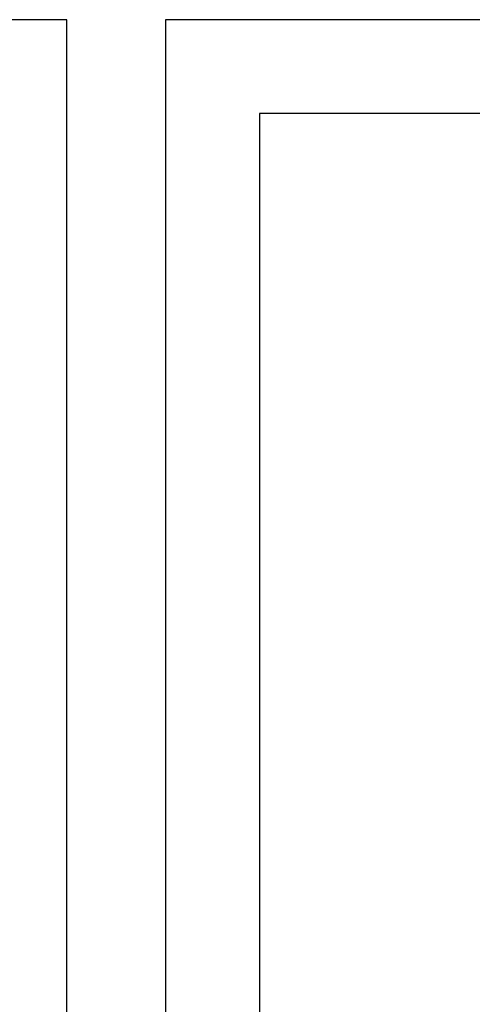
# Model space of a CAD drawing. Header units: millimetres. Extents: x 7284 to 21933, y -3393 to -31.
# Tile 49 of 57: x 14910 to 15367, y -2397 to -1401. Entities that reach past the tile are written whole.
import ezdxf

# ---------------------------------------------------------------- set-up
doc = ezdxf.new("R2010")
doc.units = ezdxf.units.MM
doc.layers.add('粗实线层', color=7, linetype='Continuous', lineweight=25)
doc.layers.add('细实线层', color=7, linetype='Continuous')

# ---------------------------------------------------------------- blocks, each defined once
blk = doc.blocks.new('$CAXA_FRAME_13B17AC1$')
at = {"layer": '粗实线层'}
for p, q in [((-138.5, 95), (-138.5, -95)), ((138.5, 95), (-138.5, 95))]:
    blk.add_line(p, q, dxfattribs=at)
at = {"layer": '细实线层'}
for p, q in [((148.5, 105), (-148.5, 105)), ((-148.5, 105), (-148.5, -105)), ((148.5, -105), (148.5, 105))]:
    blk.add_line(p, q, dxfattribs=at)

msp = doc.modelspace()

# ---------------------------------------------------------------- block references
at = {"layer": '粗实线层', "xscale": 9.488793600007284, "yscale": 9.488793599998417, "zscale": 9.488793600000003}
for p in [(13548.368, -2397.118), (16466.54, -2397.118)]:
    msp.add_blockref('$CAXA_FRAME_13B17AC1$', p, dxfattribs=at)

doc.saveas('drawing.dxf')
